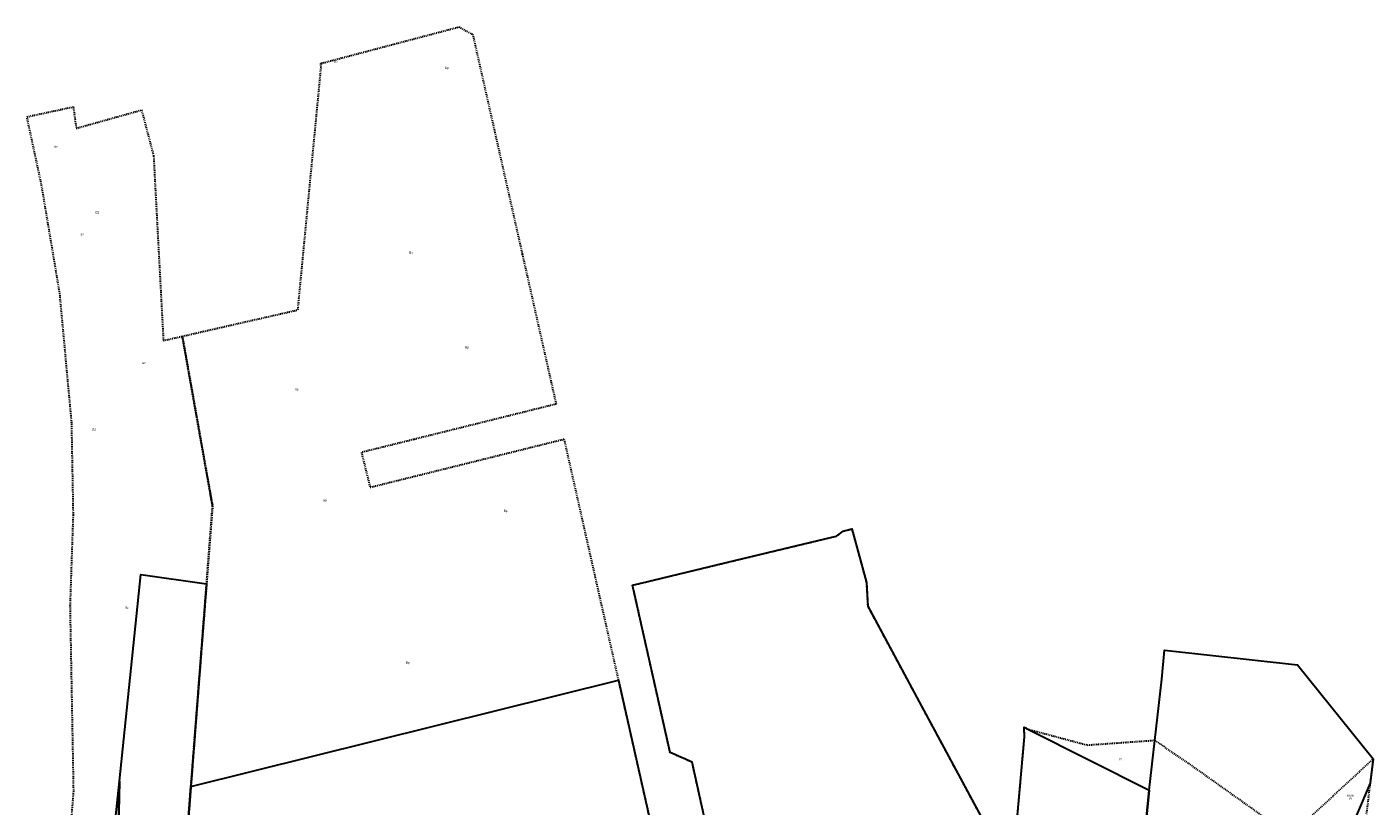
# Model space of a CAD drawing. Header units: metres. Extents: x 6603615 to 6604470, y 5739741 to 5740610.
# Tile 14 of 14: x 6603615 to 6604365, y 5740175 to 5740610. Entities that reach past the tile are written whole.
import ezdxf
from ezdxf.enums import TextEntityAlignment as Align

# ---------------------------------------------------------------- set-up
doc = ezdxf.new("R2010")
doc.units = ezdxf.units.M
doc.linetypes.add('PRZER1-1', pattern=[1, 0.5, -0.5])
doc.layers.add('_działki', color=3, linetype='Continuous', lineweight=40)
for name, color, linetype, lineweight, true_color in [('GESDZI', 7, 'Continuous', 18, 0x008000), ('GESKKL_O', 7, 'Continuous', 18, 0x008000), ('GESUZY', 7, 'Continuous', 18, 0x008000), ('GESUZY_O', 7, 'Continuous', 18, 0x008000)]:
    doc.layers.add(name, color=color, linetype=linetype, lineweight=lineweight, true_color=true_color)
doc.styles.add('Arial', font='arial.ttf')

# ---------------------------------------------------------------- blocks, each defined once
blk = doc.blocks.new('A$C8469fa7e')
at = {"layer": 'GESDZI', "color": 3, "linetype": 'Continuous', "lineweight": 30}
for points in [[(6603993.88, 5740163.67), (6603985.78, 5740199.93), (6603973.49, 5740205.31), (6603952.61, 5740298.67), (6603962.72, 5740301.1), (6604005.58, 5740311.43), (6604052.07, 5740322.61), (6604066.36, 5740326.05), (6604069.99, 5740328.82), (6604074.85, 5740330.02), (6604082.97, 5740300.09), (6604083.69, 5740286.91), (6604105.46, 5740246.46), (6604111.08, 5740236.03), (6604148.04, 5740167.37)], [(6604235.95, 5740137.25), (6604240.56, 5740184.33), (6604247.61, 5740246.18), (6604249.15, 5740262.32), (6604323.26, 5740254.27), (6604365.49, 5740201.71), (6604363.83, 5740188.27), (6604337.22, 5740125.89)]]:
    blk.add_lwpolyline(points, dxfattribs=at)
for points in [[(6603689.43, 5739839.59), (6603662.61, 5740008.03), (6603666.44, 5740189.31), (6603678.31, 5740304.6), (6603715.04, 5740299.44), (6603712.47, 5740266.08), (6603706.32, 5740186.39), (6603701.36, 5740122.17), (6603692.92, 5740008.31), (6603701.42, 5739966.51), (6603701.39, 5739966.18)], [(6603701.36, 5740122.17), (6603706.32, 5740186.39), (6603944.66, 5740245.6), (6603964.59, 5740157.18), (6603974.25, 5740114.35), (6603945.5, 5740116.26), (6603907.39, 5740118.81), (6603870.28, 5740121.29), (6603812.44, 5740125.15), (6603802.42, 5740125.83), (6603751.71, 5740129.25), (6603733.38, 5740130.47), (6603718.41, 5740131.44), (6603715.21, 5740131.65), (6603705.45, 5740125.02), (6603703.24, 5740124.01), (6603702.62, 5740123.39)], [(6604227.06, 5740041.86), (6604212.81, 5740067.39), (6604205.66, 5740080.21), (6604188.08, 5740111.72), (6604165.65, 5740151.91), (6604165.8, 5740153.63), (6604171.11, 5740214.14), (6604170.91, 5740219.51), (6604173.42, 5740218.25), (6604240.56, 5740184.33), (6604235.95, 5740137.25), (6604234.51, 5740122.53), (6604234.22, 5740113.22), (6604232.98, 5740100.72), (6604230.69, 5740077.56), (6604230.22, 5740072.76)], [(6603660.16, 5739837.52), (6603657.02, 5739841.21), (6603657.4, 5739868.36), (6603657.71, 5739891.25), (6603666.54, 5739940.48), (6603644.71, 5739984.42), (6603666.44, 5740189.31), (6603662.61, 5740008.03), (6603689.43, 5739839.59), (6603690.14, 5739835.1), (6603688.98, 5739835.2)]]:
    blk.add_lwpolyline(points, close=True, dxfattribs=at)
at = {"layer": 'GESUZY', "color": 3, "linetype": 'PRZER1-1', "lineweight": 30}
for points in [[(6603703.11, 5740144.81), (6603706.32, 5740186.39), (6603712.47, 5740266.08), (6603715.04, 5740299.44), (6603718.38, 5740342.76), (6603716.8, 5740351.64), (6603701.54, 5740437.49), (6603765.99, 5740452.21), (6603772.09, 5740516.04), (6603778.92, 5740587.45), (6603778.78, 5740589.63), (6603779.14, 5740589.73), (6603820.79, 5740600.74), (6603855.79, 5740610), (6603863.44, 5740605.84), (6603877.78, 5740542.26), (6603891.09, 5740483.23), (6603909.94, 5740399.62), (6603830.53, 5740379.89), (6603801.4, 5740372.66), (6603806.22, 5740353.25), (6603835.34, 5740360.48), (6603914.34, 5740380.11), (6603927.97, 5740319.62), (6603944.66, 5740245.6), (6603964.59, 5740157.18)], [(6603632.8, 5740083.7), (6603640.98, 5740183.63), (6603639.08, 5740286.93), (6603639.79, 5740308.17), (6603640.8, 5740337.88), (6603639.87, 5740389.17), (6603633.25, 5740461.19), (6603623.1, 5740521.66), (6603614.88, 5740559.88), (6603640.74, 5740565.44), (6603642.34, 5740553.46), (6603678.78, 5740563.68), (6603685.5, 5740538.06), (6603690.96, 5740435.07), (6603701.54, 5740437.49), (6603716.8, 5740351.64), (6603718.38, 5740342.76), (6603715.04, 5740299.44), (6603712.47, 5740266.08), (6603706.32, 5740186.39), (6603703.11, 5740144.81)], [(6603993.88, 5740163.67), (6603985.78, 5740199.93), (6603973.49, 5740205.31), (6603952.61, 5740298.67), (6603962.72, 5740301.1), (6604005.58, 5740311.43), (6604052.07, 5740322.61), (6604066.36, 5740326.05), (6604069.99, 5740328.82), (6604074.85, 5740330.02), (6604082.97, 5740300.09), (6604083.69, 5740286.91), (6604105.46, 5740246.46), (6604111.08, 5740236.03), (6604126.99, 5740206.49), (6604148.04, 5740167.37)], [(6604165.8, 5740153.63), (6604171.11, 5740214.14), (6604170.91, 5740219.51), (6604173.42, 5740218.25), (6604206.11, 5740209.51), (6604243.73, 5740212.15), (6604262.55, 5740199.35), (6604319.28, 5740158.99), (6604365.49, 5740201.71), (6604363.83, 5740188.27), (6604348.43, 5740064.03)]]:
    blk.add_lwpolyline(points, dxfattribs=at)
at = {"layer": 'GESKKL_O', "color": 3, "linetype": 'Continuous', "lineweight": 30, "style": 'Arial'}
blk.add_text('RIVb', height=1.25, rotation=360, dxfattribs=at).set_placement((6604352.82, 5740180.62), align=Align.CENTER)
at = {"layer": 'GESUZY_O', "color": 3, "linetype": 'Continuous', "lineweight": 30, "style": 'Arial'}
for s, p in [('Bp', (6603787.1, 5740590.13)), ('Bp', (6603849.09, 5740586.54)), ('Bz', (6603631.03, 5740542.58)), ('Bz', (6603654.17, 5740505.93)), ('Bz', (6603645.64, 5740493.73)), ('Bp', (6603829.11, 5740483.55)), ('Bp', (6603860.24, 5740430.8)), ('Bz', (6603680.09, 5740421.93)), ('Bp', (6603765.31, 5740407.25)), ('Bz', (6603652.37, 5740384.91)), ('Bp', (6603781.06, 5740345.34)), ('Bp', (6603881.85, 5740339.48)), ('Bz', (6603670.55, 5740285.59)), ('Bp', (6603827.23, 5740254.88)), ('R', (6604224.74, 5740200.94)), ('R', (6604352.99, 5740178.88))]:
    blk.add_text(s, height=1.25, rotation=360, dxfattribs=at).set_placement(p, align=Align.CENTER)

msp = doc.modelspace()

# ---------------------------------------------------------------- block references
at = {"layer": '_działki', "color": 1}
msp.add_blockref('A$C8469fa7e', (0, 0), dxfattribs=at)

doc.saveas('drawing.dxf')
